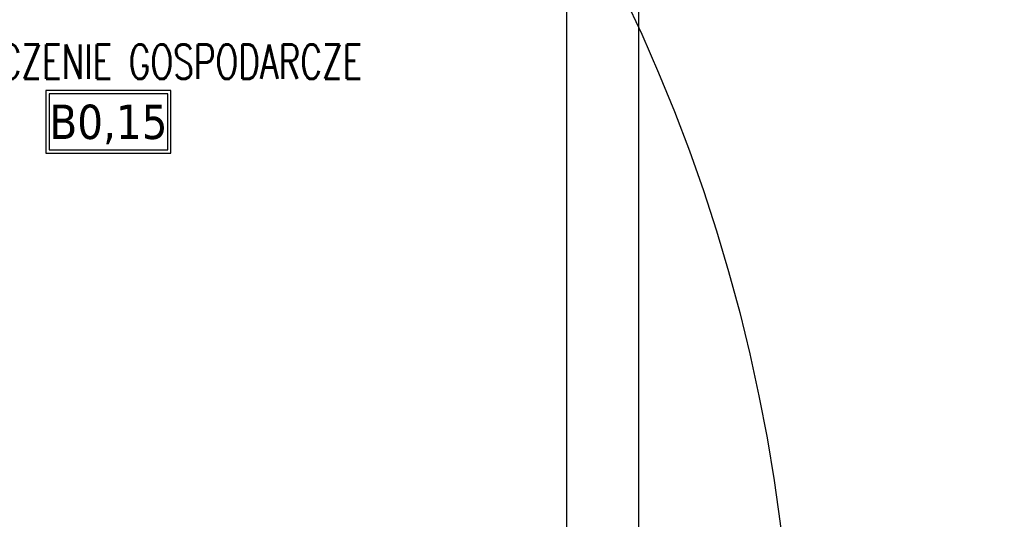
# Model space of a CAD drawing. Header units: millimetres. Extents: x 42924 to 92944, y -369470 to -179866.
# Tile 24 of 256: x 45847 to 46190, y -181213 to -181039. Entities that reach past the tile are written whole.
import ezdxf
from ezdxf.enums import TextEntityAlignment as Align

# ---------------------------------------------------------------- set-up
doc = ezdxf.new("R2010")
doc.units = ezdxf.units.MM
doc.layers.add('!! 0_ Istn-sciany', color=8, linetype='Continuous')
doc.layers.add('!! 0_Opis_pom', color=123, linetype='Continuous')
doc.layers.add('E_SAP_ZASIĘG', color=150, linetype='Continuous', plot=False)
doc.styles.add('ARIAL', font='tahoma.ttf')
doc.styles.add('TXT', font='simplex.shx')

msp = doc.modelspace()

# ---------------------------------------------------------------- linework, layer by layer
at = {"layer": '!! 0_ Istn-sciany'}
for points in [[(46037.12722, -181004.72377), (46037.12722, -181226.72377)], [(46062.12722, -181004.72377), (46062.12722, -181261.72377)]]:
    msp.add_lwpolyline(points, dxfattribs=at)
at = {"layer": '!! 0_Opis_pom', "ltscale": 0.7}
for points in [[(45855.79621, -181085.69301), (45899.31621, -181085.69301), (45899.31621, -181063.93301), (45855.79621, -181063.93301)], [(45856.88421, -181084.60501), (45898.22821, -181084.60501), (45898.22821, -181065.02101), (45856.88421, -181065.02101)]]:
    msp.add_lwpolyline(points, close=True, dxfattribs=at)
at = {"layer": 'E_SAP_ZASIĘG'}
for centre in [(45516.33676, -181291.23744), (46172.51188, -181498.06894)]:
    msp.add_circle(centre, 600, dxfattribs=at)

# ---------------------------------------------------------------- texts
at = {"layer": '!! 0_Opis_pom', "ltscale": 0.7, "style": 'TXT', "width": 0.7}
msp.add_text('POMIESZCZENIE GOSPODARCZE', height=12, dxfattribs=at).set_placement((45878.67134, -181059.88669), align=Align.CENTER)
at = {"layer": '!! 0_Opis_pom', "ltscale": 0.7, "style": 'ARIAL'}
msp.add_attdef('B0,15', text='', height=11.968, dxfattribs=at).set_placement((45877.55621, -181074.81301), align=Align.MIDDLE_CENTER)

doc.saveas('drawing.dxf')
